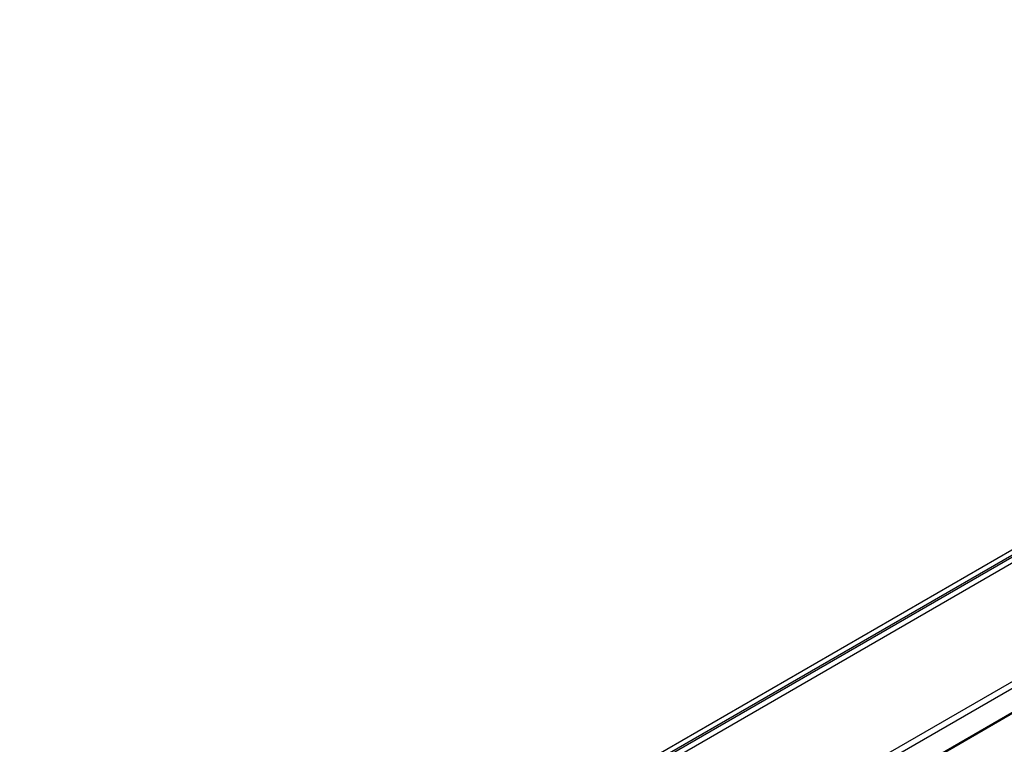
# Model space of a CAD drawing. Header units: inches. Extents: x 6 to 353, y 6 to 228.
# Tile 147 of 256: x 316.13 to 323.32, y 132.3 to 137.6. Entities that reach past the tile are written whole.
import ezdxf

# ---------------------------------------------------------------- set-up
doc = ezdxf.new("R2010")
doc.units = ezdxf.units.IN
doc.header["$LTSCALE"] = 19.946667
doc.header["$MEASUREMENT"] = 0
doc.layers.get('0').update_dxf_attribs({"linetype": 'CONTINUOUS'})
doc.layers.add('03_ALL_AXES', color=7, linetype='CONTINUOUS')

msp = doc.modelspace()

# ---------------------------------------------------------------- linework, layer by layer
at = {"color": 7, "linetype": 'Continuous'}
for p, q in [((330.0854, 137.5966), (316.1258, 129.537)), ((330.1187, 137.5774), (316.159, 129.5178)), ((316.2331, 129.5479), (330.098, 137.5528)), ((316.3075, 129.5472), (330.1526, 137.5406)), ((328.3311, 135.3953), (319.6231, 130.3678)), ((328.3382, 135.3912), (319.6303, 130.3637))]:
    msp.add_line(p, q, dxfattribs=at)
at = {"layer": '03_ALL_AXES', "color": 7, "linetype": 'Continuous'}
for p, q in [((319.4262, 130.4815), (328.1766, 135.5335)), ((319.4686, 130.457), (328.1766, 135.4845))]:
    msp.add_line(p, q, dxfattribs=at)

doc.saveas('drawing.dxf')
